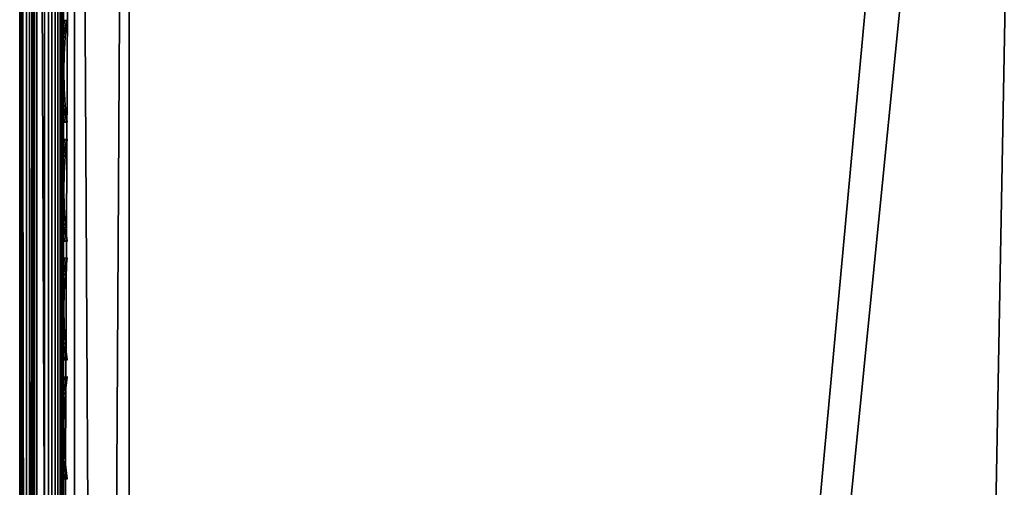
# Model space of a CAD drawing. Header units: inches. Extents: x 0 to 54.6, y -45.5 to 0.
# Tile 50 of 256: x 0 to 2.3, y -10.3 to -9.3. Entities that reach past the tile are written whole.
import ezdxf

# ---------------------------------------------------------------- set-up
doc = ezdxf.new("R2010")
doc.units = ezdxf.units.IN
doc.header["$LTSCALE"] = 0.03937
doc.header["$MEASUREMENT"] = 0
for name, color, linetype in [('A-FURN-3-ST', 151, 'Continuous'), ('A-FURN-3-ST-SEAM', 250, 'Continuous'), ('A-FURN-3-STITCH', 15, 'Continuous')]:
    doc.layers.add(name, color=color, linetype=linetype)

msp = doc.modelspace()

# ---------------------------------------------------------------- meshes
at = {"layer": 'A-FURN-3-ST'}
mesh = msp.add_polyface(dxfattribs=at)
corners = [(4.5144, -5.6273, 18), (6.4482, -5.5259, 17.9625), (4.3861, -5.3319, 17.9625), (2.3838, -5.4994, 18), (2.3183, -5.2118, 17.9625), (0.2502, -5.236, 17.9789), (0.25, -5.4505, 18), (6.4842, -5.2127, 5), (3.5781, -27.6808, 5), (1.9161, -27.5518, 5), (4.4109, -5.0175, 5), (2.3319, -4.8968, 5), (0.25, -27.5009, 5), (0.25, -4.8505, 5), (0, -27.5009, 5.25), (0, -4.8505, 5.25), (0.0335, -27.5009, 5.125), (0.0335, -4.8505, 5.125), (0.125, -27.5009, 5.0335), (0.125, -4.8505, 5.0335), (0.0731, -27.1011, 17.9069), (0.125, -26.9009, 17.9665), (0.0335, -26.9009, 17.875), (0.0063, -27.0775, 17.7881), (0, -26.9009, 17.75), (0.25, -26.9009, 18), (0.125, -5.4505, 17.9665), (0.0335, -5.4505, 17.875), (0, -5.4505, 17.75), (0, -5.2847, 17.7337), (0.0063, -5.2739, 17.7881), (0.0733, -5.2502, 17.9071), (0.1041, -5.2451, 17.9327), (0.1734, -5.2383, 17.9671), (3.6351, -27.0835, 18), (6.6387, -5.8342, 18), (1.9447, -26.9524, 18), (0, -27.7509, 16.9), (0, -4.6005, 16.9), (0, -27.7509, 5.5), (0, -4.6005, 5.5), (0, -5.1253, 17.6852)]
mesh.append_faces([[corners[k] for k in face] for face in [(0, 1, 2), (0, 2, 3), (3, 2, 4), (3, 4, 5), (5, 6, 3), (7, 8, 9), (7, 9, 10), (10, 9, 11), (11, 9, 12), (11, 12, 13), (14, 15, 16), (16, 15, 17), (16, 17, 18), (18, 17, 19), (18, 19, 12), (12, 19, 13), (20, 21, 22), (23, 22, 24), (25, 6, 21), (21, 6, 26), (21, 26, 22), (22, 26, 27), (22, 27, 24), (24, 27, 28), (29, 28, 30), (30, 28, 27), (30, 27, 31), (31, 27, 26), (31, 26, 32), (32, 26, 33), (5, 33, 6), (6, 33, 26), (34, 35, 36), (36, 35, 0), (36, 0, 3), (6, 25, 3), (3, 25, 36), (37, 38, 39), (39, 38, 40), (39, 40, 14), (14, 40, 15), (38, 37, 24), (24, 28, 38), (41, 28, 29)]])
at = {"layer": 'A-FURN-3-ST-SEAM'}
mesh = msp.add_polyface(dxfattribs=at)
corners = [(0.0567, -5.4592, 17.8505), (0.039, -5.4592, 17.8515), (0.039, -5.2858, 17.8354), (0.0567, -5.2859, 17.8344), (0.039, -5.109, 17.7847), (0.0567, -5.1094, 17.7838), (0.039, -4.9388, 17.6962), (0.0567, -4.9393, 17.6954), (0.0003, -4.9098, 17.7406), (0.0019, -4.9195, 17.7258), (0.0019, -5.096, 17.8176), (0.0003, -5.0895, 17.834), (0.0019, -5.2793, 17.8701), (0.0003, -5.2761, 17.8875), (0.0019, -5.4592, 17.8868), (0.0003, -5.4592, 17.9045), (0.0228, -5.4592, 17.8588), (0.0228, -5.2844, 17.8426), (0.0228, -5.1063, 17.7915), (0.0228, -4.9348, 17.7024), (0.0929, -5.4592, 17.9255), (0.1, -12.6094, 17.9), (0.1, -5.4592, 17.9), (0.0929, -5.2723, 17.9082), (0.1, -5.2771, 17.8831), (0.0929, -5.0818, 17.8536), (0.1, -5.0912, 17.8298), (0.0929, -4.8983, 17.7582), (0.0812, -4.8909, 17.7695), (0.0812, -5.0768, 17.8661), (0.0812, -5.2698, 17.9214), (0.0812, -5.4592, 17.939), (0.0812, -12.6094, 17.939), (0.0929, -12.6094, 17.9255), (0.0655, -4.8865, 17.7763), (0.0655, -5.0738, 17.8737), (0.0655, -5.2683, 17.9294), (0.0655, -5.4592, 17.9472), (0.0655, -12.6094, 17.9472), (0.0051, -4.9004, 17.755), (0.0051, -5.0832, 17.85), (0.0051, -5.273, 17.9044), (0.0051, -5.4592, 17.9217), (0.0003, -12.6094, 17.9045), (0.0051, -12.6094, 17.9217), (0.0872, -4.93, 17.7097), (0.0965, -4.9217, 17.7223), (0.0965, -5.0976, 17.8137), (0.0872, -5.1031, 17.7996), (0.0965, -5.2801, 17.866), (0.0872, -5.2828, 17.8512), (0.0965, -5.4592, 17.8826), (0.0872, -5.4592, 17.8675), (0.0965, -12.6094, 17.8826), (0.0872, -12.6094, 17.8675), (0.1, -4.9123, 17.7369), (0.0304, -12.6094, 17.9459), (0.0304, -5.4592, 17.9459), (0.0304, -5.2686, 17.9282), (0.0304, -5.0743, 17.8725), (0.0155, -12.6094, 17.9362), (0.0155, -5.4592, 17.9362), (0.0155, -5.2703, 17.9187), (0.0155, -5.0779, 17.8635), (0.0304, -4.8872, 17.7752), (0.0155, -4.8925, 17.7671), (0.0228, -12.6094, 17.8588), (0.0019, -12.6094, 17.8868), (0.0734, -12.6094, 17.8563), (0.0567, -12.6094, 17.8505), (0.0734, -5.4592, 17.8563), (0.0734, -5.2849, 17.8401), (0.0734, -5.1073, 17.7891), (0.0734, -4.9362, 17.7002)]
mesh.append_faces([[corners[k] for k in face] for face in [(0, 1, 2, 3), (3, 2, 4, 5), (5, 4, 6, 7), (8, 9, 10, 11), (11, 10, 12, 13), (13, 12, 14, 15), (1, 16, 17, 2), (2, 17, 18, 4), (4, 18, 19, 6), (20, 21, 22), (20, 22, 23), (23, 22, 24), (23, 24, 25), (25, 24, 26), (25, 26, 27), (27, 28, 29, 25), (25, 29, 30, 23), (23, 30, 31, 20), (20, 31, 32, 33), (28, 34, 35, 29), (29, 35, 36, 30), (30, 36, 37, 31), (31, 37, 38, 32), (39, 8, 11, 40), (40, 11, 13, 41), (41, 13, 15, 42), (42, 15, 43, 44), (45, 46, 47, 48), (48, 47, 49, 50), (50, 49, 51, 52), (52, 51, 53, 54), (47, 55, 26), (47, 26, 49), (49, 26, 24), (49, 24, 51), (51, 24, 22), (51, 22, 53), (56, 38, 37, 57), (57, 37, 36, 58), (58, 36, 35, 59), (60, 56, 57, 61), (61, 57, 58, 62), (62, 58, 59, 63), (63, 59, 64, 65), (44, 60, 61, 42), (42, 61, 62, 41), (41, 62, 63, 40), (40, 63, 65, 39), (66, 67, 14, 16), (16, 14, 12, 17), (17, 12, 10, 18), (18, 10, 9, 19), (68, 69, 0, 70), (70, 0, 3, 71), (71, 3, 5, 72), (72, 5, 7, 73), (54, 68, 70, 52), (52, 70, 71, 50), (50, 71, 72, 48), (48, 72, 73, 45)]])
mesh = msp.add_polyface(dxfattribs=at)
corners = [(0.0567, -27.0937, 17.8324), (0.039, -27.0939, 17.8334), (0.039, -26.91, 17.8515), (0.0567, -26.91, 17.8505), (0.039, -19.7597, 17.8515), (0.0567, -19.7597, 17.8505), (0.039, -12.6094, 17.8515), (0.0567, -12.6094, 17.8505), (0.039, -5.4592, 17.8515), (0.0567, -5.4592, 17.8505), (0.0003, -5.4592, 17.9045), (0.0019, -5.4592, 17.8868), (0.0019, -12.6094, 17.8868), (0.0003, -12.6094, 17.9045), (0.0019, -19.7597, 17.8868), (0.0003, -19.7597, 17.9045), (0.0019, -26.91, 17.8868), (0.0003, -26.91, 17.9045), (0.0019, -27.1007, 17.868), (0.0003, -27.1041, 17.8854), (0.0228, -27.0953, 17.8406), (0.0228, -26.91, 17.8588), (0.0228, -19.7597, 17.8588), (0.0228, -12.6094, 17.8588), (0.0228, -5.4592, 17.8588), (0.1, -26.91, 17.9), (0.0929, -26.91, 17.9255), (0.1, -27.0951, 17.8825), (0.0929, -27.1082, 17.906), (0.1, -27.1032, 17.881), (0.0929, -19.7597, 17.9255), (0.1, -19.7597, 17.9), (0.0929, -12.6094, 17.9255), (0.1, -12.6094, 17.9), (0.0929, -5.4592, 17.9255), (0.0812, -12.6094, 17.939), (0.0812, -19.7597, 17.939), (0.0812, -26.91, 17.939), (0.0812, -27.1108, 17.9192), (0.0655, -12.6094, 17.9472), (0.0655, -19.7597, 17.9472), (0.0655, -26.91, 17.9472), (0.0655, -27.1123, 17.9272), (0.0051, -12.6094, 17.9217), (0.0051, -19.7597, 17.9217), (0.0051, -26.91, 17.9217), (0.0051, -27.1074, 17.9022), (0.0872, -12.6094, 17.8675), (0.0965, -12.6094, 17.8826), (0.0965, -19.7597, 17.8826), (0.0872, -19.7597, 17.8675), (0.0965, -26.91, 17.8826), (0.0872, -26.91, 17.8675), (0.0965, -27.0999, 17.8639), (0.0872, -27.097, 17.8491), (0.1, -5.4592, 17.9), (0.1, -27.2772, 17.8301), (0.0304, -27.1121, 17.9259), (0.0304, -26.91, 17.9459), (0.0304, -19.7597, 17.9459), (0.0304, -12.6094, 17.9459), (0.0155, -27.1102, 17.9164), (0.0155, -26.91, 17.9362), (0.0155, -19.7597, 17.9362), (0.0155, -12.6094, 17.9362), (0.0734, -27.0948, 17.8381), (0.0734, -26.91, 17.8563), (0.0734, -19.7597, 17.8563), (0.0734, -12.6094, 17.8563)]
mesh.append_faces([[corners[k] for k in face] for face in [(0, 1, 2, 3), (3, 2, 4, 5), (5, 4, 6, 7), (7, 6, 8, 9), (10, 11, 12, 13), (13, 12, 14, 15), (15, 14, 16, 17), (17, 16, 18, 19), (1, 20, 21, 2), (2, 21, 22, 4), (4, 22, 23, 6), (6, 23, 24, 8), (25, 26, 27), (27, 26, 28), (27, 28, 29), (26, 25, 30), (30, 25, 31), (30, 31, 32), (32, 31, 33), (32, 33, 34), (32, 35, 36, 30), (30, 36, 37, 26), (26, 37, 38, 28), (35, 39, 40, 36), (36, 40, 41, 37), (37, 41, 42, 38), (43, 13, 15, 44), (44, 15, 17, 45), (45, 17, 19, 46), (47, 48, 49, 50), (50, 49, 51, 52), (52, 51, 53, 54), (48, 55, 33), (48, 33, 49), (49, 33, 31), (49, 31, 51), (51, 31, 25), (51, 25, 27), (51, 27, 53), (53, 27, 29), (53, 29, 56), (57, 42, 41, 58), (58, 41, 40, 59), (59, 40, 39, 60), (61, 57, 58, 62), (62, 58, 59, 63), (63, 59, 60, 64), (46, 61, 62, 45), (45, 62, 63, 44), (44, 63, 64, 43), (20, 18, 16, 21), (21, 16, 14, 22), (22, 14, 12, 23), (65, 0, 3, 66), (66, 3, 5, 67), (67, 5, 7, 68), (54, 65, 66, 52), (52, 66, 67, 50), (50, 67, 68, 47)]])
at = {"layer": 'A-FURN-3-STITCH'}
mesh = msp.add_polymesh((7, 4), dxfattribs=at)
for k, corner in enumerate([(0.1007, -9.49, 17.9499), (0.1028, -9.49, 17.9514), (0.1071, -9.4899, 17.9543), (0.1093, -9.4899, 17.9558), (0.0964, -9.4516, 17.9556), (0.096, -9.4515, 17.9608), (0.1003, -9.4514, 17.9637), (0.105, -9.4515, 17.9615), (0.0938, -9.4127, 17.9588), (0.0934, -9.4126, 17.964), (0.0977, -9.4125, 17.9669), (0.1024, -9.4126, 17.9646), (0.0929, -9.3736, 17.9594), (0.0926, -9.3735, 17.9646), (0.0969, -9.3735, 17.9675), (0.1016, -9.3735, 17.9652), (0.0938, -9.3345, 17.9575), (0.0934, -9.3345, 17.9627), (0.0977, -9.3344, 17.9656), (0.1024, -9.3345, 17.9633), (0.0964, -9.2958, 17.953), (0.096, -9.2957, 17.9582), (0.1003, -9.2957, 17.9611), (0.105, -9.2957, 17.9589), (0.1007, -9.2575, 17.9461), (0.1028, -9.2575, 17.9476), (0.1071, -9.2575, 17.9505), (0.1093, -9.2574, 17.9519)]):
    mesh.set_mesh_vertex(divmod(k, 4), corner)
mesh = msp.add_polymesh((7, 4), dxfattribs=at)
for k, corner in enumerate([(0.1007, -9.7616, 17.9499), (0.1028, -9.7615, 17.9514), (0.1071, -9.7615, 17.9543), (0.1093, -9.7615, 17.9558), (0.0964, -9.7231, 17.9556), (0.096, -9.723, 17.9608), (0.1003, -9.723, 17.9637), (0.105, -9.723, 17.9615), (0.0938, -9.6842, 17.9588), (0.0934, -9.6841, 17.964), (0.0977, -9.6841, 17.9669), (0.1024, -9.6841, 17.9646), (0.0929, -9.6451, 17.9594), (0.0926, -9.645, 17.9646), (0.0969, -9.645, 17.9675), (0.1016, -9.645, 17.9652), (0.0938, -9.6061, 17.9575), (0.0934, -9.606, 17.9627), (0.0977, -9.6059, 17.9656), (0.1024, -9.606, 17.9633), (0.0964, -9.5673, 17.953), (0.096, -9.5672, 17.9582), (0.1003, -9.5672, 17.9611), (0.105, -9.5672, 17.9589), (0.1007, -9.5291, 17.9461), (0.1028, -9.5291, 17.9476), (0.1071, -9.529, 17.9505), (0.1093, -9.529, 17.9519)]):
    mesh.set_mesh_vertex(divmod(k, 4), corner)
mesh = msp.add_polymesh((7, 4), dxfattribs=at)
for k, corner in enumerate([(0.1007, -10.0331, 17.9499), (0.1028, -10.0331, 17.9514), (0.1071, -10.033, 17.9543), (0.1093, -10.033, 17.9558), (0.0964, -9.9946, 17.9556), (0.096, -9.9945, 17.9608), (0.1003, -9.9945, 17.9637), (0.105, -9.9945, 17.9615), (0.0938, -9.9557, 17.9588), (0.0934, -9.9557, 17.964), (0.0977, -9.9556, 17.9669), (0.1024, -9.9556, 17.9646), (0.0929, -9.9167, 17.9594), (0.0926, -9.9166, 17.9646), (0.0969, -9.9165, 17.9675), (0.1016, -9.9166, 17.9652), (0.0938, -9.8776, 17.9575), (0.0934, -9.8775, 17.9627), (0.0977, -9.8775, 17.9656), (0.1024, -9.8775, 17.9633), (0.0964, -9.8388, 17.953), (0.096, -9.8388, 17.9582), (0.1003, -9.8387, 17.9611), (0.105, -9.8387, 17.9589), (0.1007, -9.8006, 17.9461), (0.1028, -9.8006, 17.9476), (0.1071, -9.8005, 17.9505), (0.1093, -9.8005, 17.9519)]):
    mesh.set_mesh_vertex(divmod(k, 4), corner)
mesh = msp.add_polymesh((7, 4), dxfattribs=at)
for k, corner in enumerate([(0.1007, -10.3046, 17.9499), (0.1028, -10.3046, 17.9514), (0.1071, -10.3045, 17.9543), (0.1093, -10.3045, 17.9558), (0.0964, -10.2662, 17.9556), (0.096, -10.2661, 17.9608), (0.1003, -10.266, 17.9637), (0.105, -10.2661, 17.9615), (0.0938, -10.2273, 17.9588), (0.0934, -10.2272, 17.964), (0.0977, -10.2271, 17.9669), (0.1024, -10.2272, 17.9646), (0.0929, -10.1882, 17.9594), (0.0926, -10.1881, 17.9646), (0.0969, -10.188, 17.9675), (0.1016, -10.1881, 17.9652), (0.0938, -10.1491, 17.9575), (0.0934, -10.1491, 17.9627), (0.0977, -10.149, 17.9656), (0.1024, -10.149, 17.9633), (0.0964, -10.1104, 17.953), (0.096, -10.1103, 17.9582), (0.1003, -10.1102, 17.9611), (0.105, -10.1103, 17.9589), (0.1007, -10.0721, 17.9461), (0.1028, -10.0721, 17.9476), (0.1071, -10.0721, 17.9505), (0.1093, -10.072, 17.9519)]):
    mesh.set_mesh_vertex(divmod(k, 4), corner)

doc.saveas('drawing.dxf')
